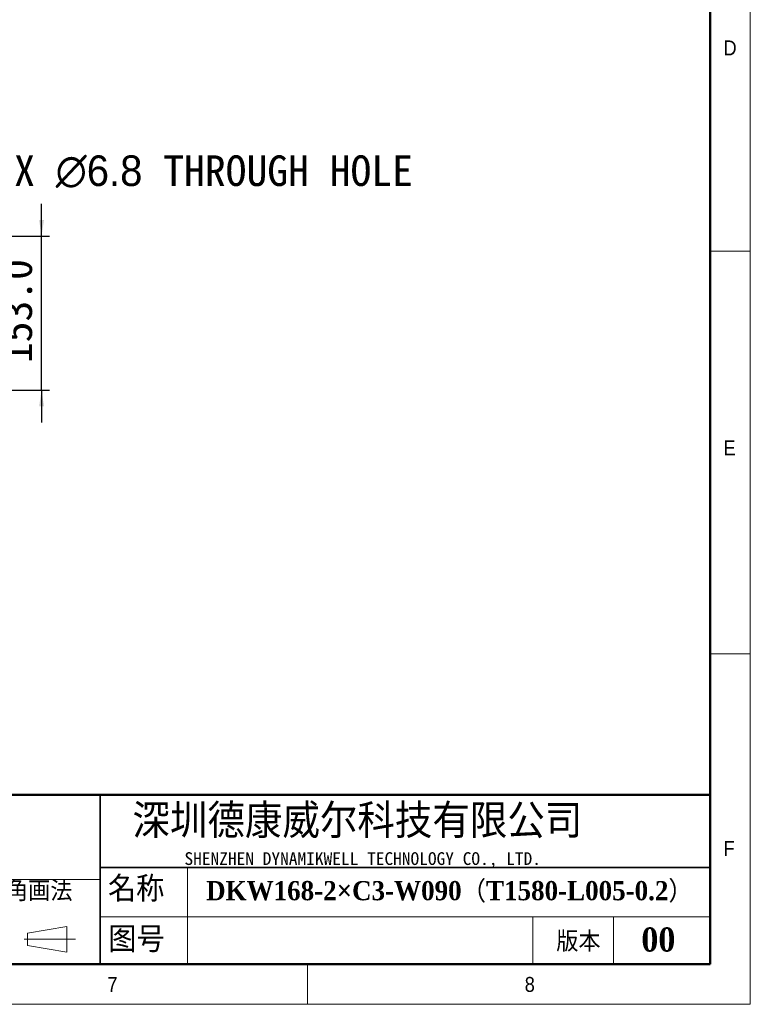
# Model space of a CAD drawing. Header units: millimetres. Extents: x 40 to 3320, y 40 to 2336.
# Tile 10 of 18: x 2594 to 3320, y 40 to 1018. Entities that reach past the tile are written whole.
import ezdxf

# ---------------------------------------------------------------- set-up
doc = ezdxf.new("R2010")
doc.units = ezdxf.units.MM
doc.header["$LTSCALE"] = 8
doc.header["$PDSIZE"] = -1
doc.layers.add('DIMNS', color=7, linetype='Continuous')
doc.styles.add('SLDTEXTSTYLE0', font='Gothic.ttf', dxfattribs={"width": 0.913})
doc.styles.add('SLDTEXTSTYLE1', font='timesbd.ttf', dxfattribs={"width": 0.933})
doc.styles.add('SLDTEXTSTYLE3', font='txt', dxfattribs={"bigfont": 'bigfont'})
doc.styles.add('SLDTEXTSTYLE4', font='txt', dxfattribs={"bigfont": 'bigfont'})
doc.styles.add('SLDTEXTSTYLE5', font='txt')
doc.styles.add('SLDTEXTSTYLE6', font='timesbd.ttf', dxfattribs={"width": 0.933, "bigfont": 'bigfont'})
doc.styles.add('SLDTEXTSTYLE7', font='txt')
doc.dimstyles.new('SLDDIMSTYLE0', dxfattribs={"dimtxt": 30.4, "dimasz": 16, "dimexe": 0, "dimexo": 0.0625, "dimgap": 7.6, "dimtad": 2, "dimdec": 1, "dimrnd": 1e-09, "dimzin": 4, "dimdsep": 46, "dimtxsty": 'SLDTEXTSTYLE7', "dimsah": 1, "dimcen": 0.09, "dimadec": 0, "dimazin": 1, "dimtfac": 1, "dimtdec": 1, "dimtmove": 0, "dimatfit": 0, "dimfxl": 0, "dimfrac": 2, "dimtolj": 1, "dimtzin": 12, "dimarcsym": 0})
doc.dimstyles.new('SLDDIMSTYLE6', dxfattribs={"dimtxt": 30.4, "dimasz": 16, "dimexe": 0, "dimexo": 0.0625, "dimgap": 7.6, "dimtad": 0, "dimtih": 1, "dimtoh": 1, "dimdec": 1, "dimrnd": 1e-09, "dimzin": 12, "dimdsep": 46, "dimtxsty": 'SLDTEXTSTYLE7', "dimsah": 1, "dimcen": 0, "dimadec": 0, "dimazin": 3, "dimtfac": 1, "dimtdec": 1, "dimtofl": 0, "dimtmove": 0, "dimatfit": 3, "dimfxl": 0, "dimfrac": 2, "dimtolj": 1, "dimtzin": 12, "dimarcsym": 0})

# ---------------------------------------------------------------- blocks, each defined once
blk = doc.blocks.new('_D_30')
at = {"layer": 'DIMNS'}
for p, q in [((2615.77, 802.85), (2615.77, 834.85)), ((2460.97, 802.85), (2623.77, 802.85)), ((2615.77, 649.85), (2615.77, 802.85)), ((2460.97, 649.85), (2623.77, 649.85)), ((2615.77, 649.85), (2615.77, 617.85))]:
    blk.add_line(p, q, dxfattribs=at)
for points in [[(2615.77, 802.85), (2618.17, 818.85), (2613.37, 818.85)], [(2615.77, 649.85), (2613.37, 633.85), (2618.17, 633.85)]]:
    blk.add_solid(points, dxfattribs=at)
at = {"layer": 'DIMNS', "insert": (2575.88, 676.68), "char_height": 30.4, "attachment_point": 1, "rotation": 90, "style": 'SLDTEXTSTYLE7'}
blk.add_mtext('153.0', dxfattribs=at)
blk = doc.blocks.new('_D_31')
at = {"layer": 'Defpoints', "color": 0}
for p in [(2447.27, 805.26), (2442.46, 800.45)]:
    blk.add_point(p, dxfattribs=at)
at = {"layer": 'DIMNS', "color": 0, "lineweight": -2}
for p, q in [((2509.33, 867.32), (2458.58, 816.57)), ((2539.54, 867.32), (2509.33, 867.32))]:
    blk.add_line(p, q, dxfattribs=at)
at = {"layer": 'DIMNS', "color": 0}
blk.add_solid([(2456.7, 818.46), (2460.47, 814.68), (2447.27, 805.26)], dxfattribs=at)
at = {"layer": 'DIMNS', "color": 0, "insert": (2547.14, 883.03), "char_height": 30.4, "attachment_point": 1, "style": 'SLDTEXTSTYLE7'}
blk.add_mtext('\\A1;38X {\\fMS PGothic|b0|i0|c128|p34;∅6.8} THROUGH HOLE', dxfattribs=at)

msp = doc.modelspace()

# ---------------------------------------------------------------- linework, layer by layer
at = {"color": 7, "linetype": 'Continuous', "lineweight": 18}
for p, q in [((3320, 40), (3320, 2336)), ((3280, 2296), (3280, 80)), ((3280, 788), (3320, 788)), ((3280, 388), (3320, 388)), ((2760.7398642, 176), (2760.7398642, 80)), ((2201.4758613, 164), (2674.0064972, 164)), ((2674.0064972, 126.7204382), (3280, 126.7204382)), ((3104, 126.7204382), (3104, 80)), ((3184, 126.7204382), (3184, 80)), ((2601.9065866, 110.5499805), (2640.7500893, 117.2694797)), ((2601.9065866, 98.5499805), (2601.9065866, 110.5499805)), ((2640.7500893, 117.2694797), (2640.7500893, 91.683194)), ((2598.4402248, 104.5499805), (2649.5575626, 104.5499805)), ((2601.9065866, 98.5499805), (2640.7500893, 91.683194)), ((80, 80), (3280, 80)), ((984, 80), (3280, 80)), ((2880, 80), (2880, 40)), ((40, 40), (3320, 40))]:
    msp.add_line(p, q, dxfattribs=at)
at = {"color": 7, "linetype": 'Continuous', "lineweight": 50}
for p, q in [((3280, 2296), (3280, 80)), ((3280, 248), (1464, 248)), ((80, 80), (3280, 80))]:
    msp.add_line(p, q, dxfattribs=at)
at = {"color": 7, "linetype": 'Continuous', "lineweight": 35}
for p, q in [((2674.0064972, 248), (2674.0064972, 80)), ((2674.0064972, 176), (3280, 176))]:
    msp.add_line(p, q, dxfattribs=at)

# ---------------------------------------------------------------- texts
at = {"color": 7, "linetype": 'Continuous', "lineweight": 0}
for s, insert, char_height, attachment_point, style in [('D', (3293.3333333, 997.1704528), 14.8166667, 1, 'SLDTEXTSTYLE0'), ('E', (3293.3333333, 599.9106936), 14.8166667, 1, 'SLDTEXTSTYLE0'), ('深圳德康威尔科技有限公司', (2706.035275, 238.9403364), 33.866666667, 1, 'SLDTEXTSTYLE4'), ('F', (3293.3333333, 202.2338134), 14.8166667, 1, 'SLDTEXTSTYLE0'), ('SHENZHEN DYNAMIKWELL TECHNOLOGY CO., LTD.', (2757.7422597, 191.0601178), 12.7, 1, 'SLDTEXTSTYLE5'), ('名称', (2681.7878779, 167.243517), 25.4, 1, 'SLDTEXTSTYLE3'), ('DKW168-2×C3-W090（T1580-L005-0.2）', (2779.2438769, 162.3900317), 19.05, 1, 'SLDTEXTSTYLE6'), ('图号', (2682.128891, 117.170145), 25.4, 1, 'SLDTEXTSTYLE3'), ('版本', (3127.1953082, 112.3594717), 20, 1, 'SLDTEXTSTYLE3'), ('00', (3228.6372553, 116.3460171), 24, 2, 'SLDTEXTSTYLE1'), ('7', (2681.1653799, 67.1747364), 14.8166667, 1, 'SLDTEXTSTYLE0'), ('8', (3095.8188424, 67.1747364), 14.8166667, 1, 'SLDTEXTSTYLE0')]:
    msp.add_mtext(s, dxfattribs=dict(at, insert=insert, char_height=char_height, attachment_point=attachment_point, style=style))
at = {"layer": 'DIMNS', "color": 7, "insert": (2536.4839625, 162.4328436), "char_height": 20, "attachment_point": 1, "style": 'SLDTEXTSTYLE3'}
msp.add_mtext('第三角画法', dxfattribs=at)

# ---------------------------------------------------------------- dimensions: what is measured, and where the dimension line sits
at = {"layer": 'DIMNS'}
dim = msp.add_diameter_dim_2p(p1=(2442.4610638, 800.4479336), p2=(2447.26939, 805.2562597), text='38X {\\fMS PGothic|b0|i0|c128|p34;<>} THROUGH HOLE', dimstyle='SLDDIMSTYLE6', dxfattribs=at)
dim.commit()
dim.dimension.update_dxf_attribs({"geometry": '_D_31', "text_midpoint": (2792.1864574, 867.3216066), "dimtype": 163})
dim = msp.add_linear_dim(base=(2615.7723089, 802.8520966), p1=(2450.8052269, 649.8520966), p2=(2450.8052269, 802.8520966), angle=90, dimstyle='SLDDIMSTYLE0', dxfattribs=at)
dim.commit()
dim.dimension.update_dxf_attribs({"geometry": '_D_30', "text_midpoint": (2615.7723089, 725.1108244), "dimtype": 160})

doc.saveas('drawing.dxf')
